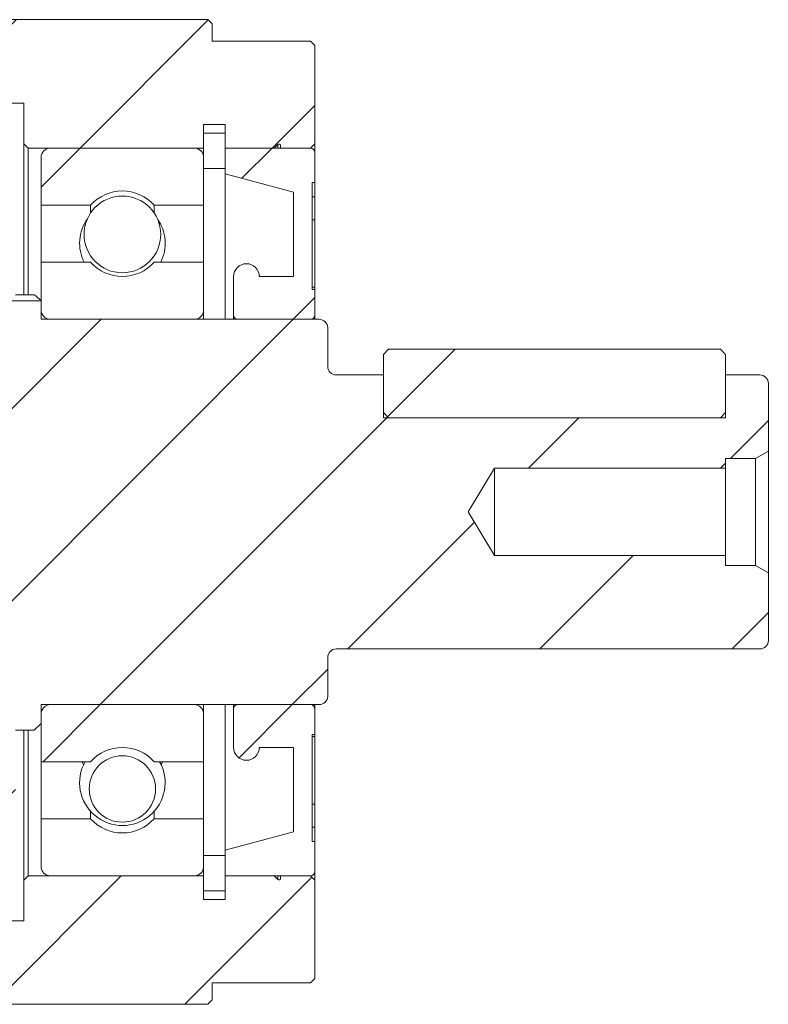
# Model space of a CAD drawing. Header units: millimetres. Extents: x -1831 to 865, y -98 to 589.
# Tile 3 of 7: x -1718 to -1630, y 53 to 168. Entities that reach past the tile are written whole.
import ezdxf

# ---------------------------------------------------------------- set-up
doc = ezdxf.new("R2010")
doc.units = ezdxf.units.MM
doc.header["$LTSCALE"] = 3
doc.layers.get('0').update_dxf_attribs({"lineweight": 18})
pattern_1 = [(45, (0, 0), (-11.22532, 11.22532), [])]

msp = doc.modelspace()

# ---------------------------------------------------------------- hatches: boundary and pattern name
at = {"linetype": 'Continuous', "lineweight": 0}
h = msp.add_hatch(dxfattribs=at)
h.set_pattern_fill('ANSI31', style=0, pattern_type=0)
h.set_pattern_definition(pattern_1)
edge = h.paths.add_edge_path(flags=0)
edge.add_line((-1749.54, 158.17), (-1749.04, 158.17))
edge.add_line((-1749.04, 158.17), (-1749.04, 155.64))
edge.add_line((-1749.04, 155.64), (-1724.04, 155.64))
edge.add_line((-1724.04, 155.64), (-1724.04, 158.17))
edge.add_line((-1724.04, 158.17), (-1717.04, 158.17))
edge.add_line((-1717.04, 158.17), (-1717.04, 153.42))
edge.add_line((-1717.04, 153.42), (-1716.54, 152.92))
edge.add_line((-1716.54, 152.92), (-1696.04, 152.92))
edge.add_line((-1696.04, 152.92), (-1696.04, 154.67))
edge.add_line((-1696.04, 154.67), (-1693.54, 154.67))
edge.add_line((-1693.54, 154.67), (-1693.54, 152.92))
edge.add_line((-1693.54, 152.92), (-1687.79, 152.92))
edge.add_line((-1687.79, 152.92), (-1687.39, 153.32))
edge.add_arc((-1687.24, 153.18), 0.2, 0, 135, ccw=False)
edge.add_line((-1687.04, 153.18), (-1687.04, 152.92))
edge.add_line((-1687.04, 152.92), (-1683.54, 152.92))
edge.add_line((-1683.54, 152.92), (-1683.04, 153.42))
edge.add_line((-1683.04, 153.42), (-1683.04, 164.92))
edge.add_line((-1683.04, 164.92), (-1683.54, 165.42))
edge.add_line((-1683.54, 165.42), (-1695.04, 165.42))
edge.add_line((-1695.04, 165.42), (-1695.04, 167.42))
edge.add_line((-1695.04, 167.42), (-1695.54, 167.92))
edge.add_line((-1695.54, 167.92), (-1756.04, 167.92))
edge.add_line((-1756.04, 167.92), (-1756.04, 163.17))
edge.add_line((-1756.04, 163.17), (-1754.54, 163.17))
edge.add_line((-1754.54, 163.17), (-1754.54, 160.42))
edge.add_line((-1754.54, 160.42), (-1749.54, 160.42))
edge.add_line((-1749.54, 160.42), (-1749.54, 158.17))
h = msp.add_hatch(dxfattribs=at)
h.set_pattern_fill('ANSI32', scale=5, style=0)
edge = h.paths.add_edge_path(flags=0)
edge.add_line((-1696.04, 146.25), (-1696.04, 151.82))
edge.add_arc((-1697.14, 151.82), 1.1, 360, 450)
edge.add_line((-1697.14, 152.92), (-1713.94, 152.92))
edge.add_arc((-1713.94, 151.82), 1.1, 90, 180)
edge.add_line((-1715.04, 151.82), (-1715.04, 146.25))
edge.add_line((-1715.04, 146.25), (-1709.26, 146.25))
edge.add_arc((-1705.54, 142.92), 4.99, 41.9131, 138.0869, ccw=False)
edge.add_line((-1701.83, 146.25), (-1696.04, 146.25))
h = msp.add_hatch(dxfattribs=at)
h.set_pattern_fill('ANSI31', style=0, pattern_type=0)
h.set_pattern_definition(pattern_1)
edge = h.paths.add_edge_path(flags=0)
edge.add_line((-1693.54, 152.92), (-1693.54, 149.92))
edge.add_line((-1693.54, 149.92), (-1685.54, 147.77))
edge.add_line((-1685.54, 147.77), (-1685.54, 137.92))
edge.add_line((-1685.54, 137.92), (-1689.54, 137.92))
edge.add_arc((-1691.04, 137.92), 1.5, 0, 180)
edge.add_line((-1692.54, 137.92), (-1692.54, 133.42))
edge.add_arc((-1692.04, 133.42), 0.5, 180, 270)
edge.add_line((-1692.04, 132.92), (-1683.54, 132.92))
edge.add_arc((-1683.54, 133.42), 0.5, 270, 360)
edge.add_line((-1683.04, 133.42), (-1683.04, 136.42))
edge.add_line((-1683.04, 136.42), (-1683.34, 136.42))
edge.add_line((-1683.34, 136.42), (-1683.34, 148.92))
edge.add_line((-1683.34, 148.92), (-1683.04, 148.92))
edge.add_line((-1683.04, 148.92), (-1683.04, 152.42))
edge.add_arc((-1683.54, 152.42), 0.5, 360, 450)
edge.add_line((-1683.54, 152.92), (-1693.54, 152.92))
h = msp.add_hatch(dxfattribs=at)
h.set_pattern_fill('ANSI32', scale=5, style=0)
edge = h.paths.add_edge_path(flags=0)
edge.add_arc((-1705.54, 142.84), 4.48, 0, 360)
h = msp.add_hatch(dxfattribs=at)
h.set_pattern_fill('ANSI32', scale=5, style=0)
edge = h.paths.add_edge_path(flags=0)
edge.add_line((-1696.04, 139.58), (-1701.83, 139.58))
edge.add_arc((-1705.54, 142.92), 4.99, 221.9131, 318.0869, ccw=False)
edge.add_line((-1709.26, 139.58), (-1715.04, 139.58))
edge.add_line((-1715.04, 139.58), (-1715.04, 134.02))
edge.add_arc((-1713.94, 134.02), 1.1, 180, 270)
edge.add_line((-1713.94, 132.92), (-1697.14, 132.92))
edge.add_arc((-1697.14, 134.02), 1.1, 270, 360)
edge.add_line((-1696.04, 134.02), (-1696.04, 139.58))
h = msp.add_hatch(dxfattribs=at)
h.set_pattern_fill('ANSI31', style=0, pattern_type=0)
h.set_pattern_definition(pattern_1)
edge = h.paths.add_edge_path(flags=0)
edge.add_line((-1729.54, 87.03), (-1742.54, 87.03))
edge.add_spline(control_points=[(-1746.59, 89.42), (-1745.09, 87.03), (-1742.54, 87.03)], knot_values=[0, 0, 0, 4.520927, 4.520927, 4.520927], weights=[1, 0.890872, 1], degree=2, periodic=0)
edge.add_line((-1746.59, 89.42), (-1752.24, 89.42))
edge.add_line((-1752.24, 89.42), (-1753.04, 88.62))
edge.add_line((-1753.04, 88.62), (-1753.04, 77.92))
edge.add_line((-1753.04, 77.92), (-1755.04, 77.92))
edge.add_line((-1755.04, 77.92), (-1755.04, 79.42))
edge.add_line((-1755.04, 79.42), (-1758.24, 79.42))
edge.add_line((-1758.24, 79.42), (-1759.04, 78.62))
edge.add_line((-1759.04, 78.62), (-1759.04, 71.22))
edge.add_line((-1759.04, 71.22), (-1758.24, 70.42))
edge.add_line((-1758.24, 70.42), (-1749.54, 70.42))
edge.add_line((-1749.54, 70.42), (-1749.54, 69.22))
edge.add_line((-1749.54, 69.22), (-1748.74, 68.42))
edge.add_line((-1748.74, 68.42), (-1718.84, 68.42))
edge.add_line((-1718.84, 68.42), (-1718.04, 69.22))
edge.add_line((-1718.04, 69.22), (-1718.04, 84.92))
edge.add_line((-1718.04, 84.92), (-1715.84, 84.92))
edge.add_line((-1715.84, 84.92), (-1715.04, 85.72))
edge.add_line((-1715.04, 85.72), (-1715.04, 87.92))
edge.add_line((-1715.04, 87.92), (-1682.54, 87.92))
edge.add_arc((-1682.54, 88.92), 1, 270, 360)
edge.add_line((-1681.54, 88.92), (-1681.54, 93.42))
edge.add_arc((-1680.54, 93.42), 1, 90, 180, ccw=False)
edge.add_line((-1680.54, 94.42), (-1631.04, 94.42))
edge.add_arc((-1631.04, 95.42), 1, 270, 360)
edge.add_line((-1630.04, 95.42), (-1630.04, 103.3))
edge.add_line((-1630.04, 103.3), (-1631.54, 104.17))
edge.add_line((-1631.54, 104.17), (-1635.04, 104.17))
edge.add_line((-1635.04, 104.17), (-1635.04, 105.32))
edge.add_line((-1635.04, 105.32), (-1662.04, 105.32))
edge.add_line((-1662.04, 105.32), (-1665.11, 110.42))
edge.add_line((-1665.11, 110.42), (-1662.04, 115.52))
edge.add_line((-1662.04, 115.52), (-1635.04, 115.52))
edge.add_line((-1635.04, 115.52), (-1635.04, 116.67))
edge.add_line((-1635.04, 116.67), (-1631.54, 116.67))
edge.add_line((-1631.54, 116.67), (-1630.04, 117.53))
edge.add_line((-1630.04, 117.53), (-1630.04, 125.42))
edge.add_arc((-1631.04, 125.42), 1, 360, 450)
edge.add_line((-1631.04, 126.42), (-1635.04, 126.42))
edge.add_line((-1635.04, 126.42), (-1635.04, 121.42))
edge.add_line((-1635.04, 121.42), (-1675.04, 121.42))
edge.add_line((-1675.04, 121.42), (-1675.04, 126.42))
edge.add_line((-1675.04, 126.42), (-1680.54, 126.42))
edge.add_arc((-1680.54, 127.42), 1, 180, 270, ccw=False)
edge.add_line((-1681.54, 127.42), (-1681.54, 131.92))
edge.add_arc((-1682.54, 131.92), 1, 0, 90)
edge.add_line((-1682.54, 132.92), (-1715.04, 132.92))
edge.add_line((-1715.04, 132.92), (-1715.04, 135.07))
edge.add_line((-1715.04, 135.07), (-1720.04, 135.07))
edge.add_line((-1720.04, 135.07), (-1720.04, 134.39))
edge.add_line((-1720.04, 134.39), (-1724.54, 134.39))
edge.add_line((-1724.54, 134.39), (-1724.54, 124.42))
edge.add_line((-1724.54, 124.42), (-1723.04, 124.42))
edge.add_line((-1723.04, 124.42), (-1723.04, 96.42))
edge.add_line((-1723.04, 96.42), (-1724.54, 96.42))
edge.add_line((-1724.54, 96.42), (-1724.54, 92.81))
edge.add_spline(control_points=[(-1729.54, 87.03), (-1727.47, 87.03), (-1724.54, 90.42), (-1724.54, 92.81)], knot_values=[0, 0, 0, 4.236089, 8.472178, 8.472178, 8.472178], weights=[1, 0.853553, 0.853553, 1], degree=2, periodic=0)
h = msp.add_hatch(dxfattribs=at)
h.set_pattern_fill('ANSI32', scale=5, style=0)
h.paths.add_polyline_path([(-1675.04, 128.82), (-1675.04, 122.02), (-1674.44, 121.42), (-1635.64, 121.42), (-1635.04, 122.02), (-1635.04, 128.82), (-1635.64, 129.42), (-1674.44, 129.42)], flags=0)
h = msp.add_hatch(dxfattribs=at)
h.set_pattern_fill('ANSI32', scale=5, style=0)
edge = h.paths.add_edge_path(flags=0)
edge.add_line((-1701.83, 81.25), (-1696.04, 81.25))
edge.add_line((-1696.04, 81.25), (-1696.04, 86.82))
edge.add_arc((-1697.14, 86.82), 1.1, 360, 450)
edge.add_line((-1697.14, 87.92), (-1713.94, 87.92))
edge.add_arc((-1713.94, 86.82), 1.1, 90, 180)
edge.add_line((-1715.04, 86.82), (-1715.04, 81.25))
edge.add_line((-1715.04, 81.25), (-1709.26, 81.25))
edge.add_arc((-1705.54, 77.92), 4.99, 41.9131, 138.0869, ccw=False)
h = msp.add_hatch(dxfattribs=at)
h.set_pattern_fill('ANSI31', style=0, pattern_type=0)
h.set_pattern_definition(pattern_1)
edge = h.paths.add_edge_path(flags=0)
edge.add_line((-1693.54, 70.92), (-1693.54, 67.92))
edge.add_line((-1693.54, 67.92), (-1683.54, 67.92))
edge.add_arc((-1683.54, 68.42), 0.5, 270, 360)
edge.add_line((-1683.04, 68.42), (-1683.04, 71.92))
edge.add_line((-1683.04, 71.92), (-1683.34, 71.92))
edge.add_line((-1683.34, 71.92), (-1683.34, 84.42))
edge.add_line((-1683.34, 84.42), (-1683.04, 84.42))
edge.add_line((-1683.04, 84.42), (-1683.04, 87.42))
edge.add_arc((-1683.54, 87.42), 0.5, 360, 450)
edge.add_line((-1683.54, 87.92), (-1692.04, 87.92))
edge.add_arc((-1692.04, 87.42), 0.5, 90, 180)
edge.add_line((-1692.54, 87.42), (-1692.54, 82.92))
edge.add_arc((-1691.04, 82.92), 1.5, 180, 360)
edge.add_line((-1689.54, 82.92), (-1685.54, 82.92))
edge.add_line((-1685.54, 82.92), (-1685.54, 73.06))
edge.add_line((-1685.54, 73.06), (-1693.54, 70.92))
h = msp.add_hatch(dxfattribs=at)
h.set_pattern_fill('ANSI32', scale=5, style=0)
edge = h.paths.add_edge_path(flags=0)
edge.add_arc((-1705.54, 78.07), 3.88, 0, 360)
h = msp.add_hatch(dxfattribs=at)
h.set_pattern_fill('ANSI32', scale=5, style=0)
edge = h.paths.add_edge_path(flags=0)
edge.add_line((-1696.04, 74.58), (-1701.83, 74.58))
edge.add_arc((-1705.54, 77.92), 4.99, 221.9131, 318.0869, ccw=False)
edge.add_line((-1709.26, 74.58), (-1715.04, 74.58))
edge.add_line((-1715.04, 74.58), (-1715.04, 69.02))
edge.add_arc((-1713.94, 69.02), 1.1, 180, 270)
edge.add_line((-1713.94, 67.92), (-1697.14, 67.92))
edge.add_arc((-1697.14, 69.02), 1.1, 270, 360)
edge.add_line((-1696.04, 69.02), (-1696.04, 74.58))
h = msp.add_hatch(dxfattribs=at)
h.set_pattern_fill('ANSI32', scale=5, style=0)
h.paths.add_polyline_path([(-1693.54, 65.17), (-1693.54, 70.3), (-1696.04, 70.3), (-1696.04, 65.17)], flags=0)
h = msp.add_hatch(dxfattribs=at)
h.set_pattern_fill('ANSI31', style=0, pattern_type=0)
h.set_pattern_definition(pattern_1)
edge = h.paths.add_edge_path(flags=0)
edge.add_line((-1724.04, 65.2), (-1749.04, 65.2))
edge.add_line((-1749.04, 65.2), (-1749.04, 62.67))
edge.add_line((-1749.04, 62.67), (-1749.54, 62.67))
edge.add_line((-1749.54, 62.67), (-1749.54, 60.42))
edge.add_line((-1749.54, 60.42), (-1754.54, 60.42))
edge.add_line((-1754.54, 60.42), (-1754.54, 57.67))
edge.add_line((-1754.54, 57.67), (-1756.04, 57.67))
edge.add_line((-1756.04, 57.67), (-1756.04, 52.92))
edge.add_line((-1756.04, 52.92), (-1695.54, 52.92))
edge.add_line((-1695.54, 52.92), (-1695.04, 53.42))
edge.add_line((-1695.04, 53.42), (-1695.04, 55.42))
edge.add_line((-1695.04, 55.42), (-1683.54, 55.42))
edge.add_line((-1683.54, 55.42), (-1683.04, 55.92))
edge.add_line((-1683.04, 55.92), (-1683.04, 67.42))
edge.add_line((-1683.04, 67.42), (-1683.54, 67.92))
edge.add_line((-1683.54, 67.92), (-1687.04, 67.92))
edge.add_line((-1687.04, 67.92), (-1687.04, 67.65))
edge.add_arc((-1687.24, 67.65), 0.2, 225, 360, ccw=False)
edge.add_line((-1687.39, 67.51), (-1687.79, 67.92))
edge.add_line((-1687.79, 67.92), (-1693.54, 67.92))
edge.add_line((-1693.54, 67.92), (-1693.54, 66.17))
edge.add_line((-1693.54, 66.17), (-1696.04, 66.17))
edge.add_line((-1696.04, 66.17), (-1696.04, 67.92))
edge.add_line((-1696.04, 67.92), (-1716.54, 67.92))
edge.add_line((-1716.54, 67.92), (-1717.04, 67.42))
edge.add_line((-1717.04, 67.42), (-1717.04, 62.67))
edge.add_line((-1717.04, 62.67), (-1724.04, 62.67))
edge.add_line((-1724.04, 62.67), (-1724.04, 65.2))

# ---------------------------------------------------------------- linework, layer by layer
at = {"color": 7, "linetype": 'Continuous', "lineweight": 15}
for p, q in [((-1695.54, 167.92), (-1756.04, 167.92)), ((-1695.04, 167.42), (-1695.54, 167.92)), ((-1695.04, 165.42), (-1695.04, 167.42)), ((-1695.04, 165.42), (-1683.54, 165.42)), ((-1683.04, 164.92), (-1683.54, 165.42)), ((-1683.04, 164.92), (-1683.04, 153.42)), ((-1724.04, 158.17), (-1717.04, 158.17)), ((-1717.04, 158.17), (-1717.04, 153.42)), ((-1693.54, 155.67), (-1696.04, 155.67)), ((-1696.04, 155.67), (-1696.04, 150.53)), ((-1693.54, 155.67), (-1693.54, 150.53)), ((-1696.04, 154.67), (-1693.54, 154.67)), ((-1696.04, 152.92), (-1696.04, 154.67)), ((-1693.54, 152.92), (-1693.54, 154.67)), ((-1717.04, 153.42), (-1716.54, 152.92)), ((-1717.04, 135.8), (-1717.04, 153.42)), ((-1687.39, 153.32), (-1687.79, 152.92)), ((-1687.39, 152.92), (-1687.39, 153.32)), ((-1687.04, 152.92), (-1687.04, 153.18)), ((-1683.54, 152.92), (-1683.04, 153.42)), ((-1683.04, 153.42), (-1683.04, 152.42)), ((-1696.04, 152.92), (-1716.54, 152.92)), ((-1716.54, 152.92), (-1716.54, 135.8)), ((-1715.04, 146.25), (-1715.04, 151.82)), ((-1713.94, 152.92), (-1697.14, 152.92)), ((-1696.04, 151.82), (-1696.04, 146.25)), ((-1693.54, 152.92), (-1683.54, 152.92)), ((-1693.54, 149.92), (-1693.54, 152.92)), ((-1687.79, 152.92), (-1693.54, 152.92)), ((-1683.54, 152.92), (-1687.04, 152.92)), ((-1683.04, 152.42), (-1683.04, 148.92)), ((-1696.04, 150.53), (-1693.54, 150.53)), ((-1685.54, 147.77), (-1693.54, 149.92)), ((-1693.54, 147.21), (-1693.54, 149.92)), ((-1683.04, 148.92), (-1683.34, 148.92)), ((-1683.34, 136.42), (-1683.34, 148.92)), ((-1683.04, 147.23), (-1683.04, 148.92)), ((-1693.54, 132.92), (-1693.54, 147.21)), ((-1685.54, 137.92), (-1685.54, 147.77)), ((-1683.34, 147.23), (-1683.04, 147.23)), ((-1683.04, 147.23), (-1683.04, 144.56)), ((-1709.26, 146.25), (-1715.04, 146.25)), ((-1715.04, 139.58), (-1715.04, 146.25)), ((-1709.26, 145.36), (-1709.26, 146.25)), ((-1701.83, 145.36), (-1701.83, 146.25)), ((-1696.04, 146.25), (-1701.83, 146.25)), ((-1696.04, 139.58), (-1696.04, 146.25)), ((-1683.04, 144.56), (-1683.34, 144.56)), ((-1683.04, 136.66), (-1683.04, 144.56)), ((-1715.04, 139.58), (-1709.26, 139.58)), ((-1715.04, 134.02), (-1715.04, 139.58)), ((-1701.83, 139.58), (-1696.04, 139.58)), ((-1696.04, 139.58), (-1696.04, 134.02)), ((-1692.54, 133.42), (-1692.54, 137.92)), ((-1689.54, 137.92), (-1685.54, 137.92)), ((-1718.04, 135.8), (-1715.84, 135.8)), ((-1683.34, 136.66), (-1683.04, 136.66)), ((-1683.34, 136.42), (-1683.04, 136.42)), ((-1683.04, 136.66), (-1683.04, 135.42)), ((-1683.04, 136.42), (-1683.04, 133.42)), ((-1720.04, 135.07), (-1715.04, 135.07)), ((-1715.04, 135.07), (-1715.04, 132.92)), ((-1696.04, 134.02), (-1696.04, 132.92)), ((-1692.54, 132.92), (-1692.54, 133.42)), ((-1683.04, 133.42), (-1683.04, 132.92)), ((-1715.04, 132.92), (-1682.54, 132.92)), ((-1697.14, 132.92), (-1713.94, 132.92)), ((-1683.54, 132.92), (-1692.04, 132.92)), ((-1681.54, 131.92), (-1681.54, 127.42)), ((-1674.44, 129.42), (-1675.04, 128.82)), ((-1675.04, 122.02), (-1675.04, 128.82)), ((-1674.44, 129.42), (-1635.64, 129.42)), ((-1635.04, 128.82), (-1635.64, 129.42)), ((-1635.04, 128.82), (-1635.04, 122.02)), ((-1680.54, 126.42), (-1675.04, 126.42)), ((-1675.04, 126.42), (-1675.04, 121.42)), ((-1635.04, 126.42), (-1631.04, 126.42)), ((-1635.04, 121.42), (-1635.04, 126.42)), ((-1630.04, 125.42), (-1630.04, 117.53)), ((-1675.04, 122.02), (-1674.44, 121.42)), ((-1635.64, 121.42), (-1635.04, 122.02)), ((-1635.04, 121.42), (-1675.04, 121.42)), ((-1674.44, 121.42), (-1635.64, 121.42)), ((-1631.54, 116.67), (-1630.04, 117.53)), ((-1630.04, 117.53), (-1630.04, 103.3)), ((-1635.04, 116.67), (-1631.54, 116.67)), ((-1635.04, 115.52), (-1635.04, 116.67)), ((-1631.54, 116.67), (-1631.54, 104.17)), ((-1662.04, 115.52), (-1665.11, 110.42)), ((-1635.04, 115.52), (-1662.04, 115.52)), ((-1662.04, 105.32), (-1662.04, 115.52)), ((-1635.04, 115.52), (-1635.04, 105.32)), ((-1665.11, 110.42), (-1662.04, 105.32)), ((-1662.04, 105.32), (-1635.04, 105.32)), ((-1635.04, 104.17), (-1635.04, 105.32)), ((-1631.54, 104.17), (-1635.04, 104.17)), ((-1630.04, 103.3), (-1631.54, 104.17)), ((-1630.04, 103.3), (-1630.04, 95.42)), ((-1631.04, 94.42), (-1680.54, 94.42)), ((-1681.54, 93.42), (-1681.54, 88.92)), ((-1682.54, 87.92), (-1715.04, 87.92)), ((-1715.04, 87.92), (-1715.04, 85.72)), ((-1713.94, 87.92), (-1697.14, 87.92)), ((-1696.04, 87.92), (-1696.04, 86.82)), ((-1693.54, 73.63), (-1693.54, 87.92)), ((-1692.54, 87.42), (-1692.54, 87.92)), ((-1692.54, 82.92), (-1692.54, 87.42)), ((-1692.04, 87.92), (-1683.54, 87.92)), ((-1683.04, 87.92), (-1683.04, 87.42)), ((-1683.04, 87.42), (-1683.04, 84.42)), ((-1715.04, 81.25), (-1715.04, 86.82)), ((-1696.04, 86.82), (-1696.04, 81.25)), ((-1715.84, 84.92), (-1715.04, 85.72)), ((-1683.04, 85.41), (-1683.04, 84.18)), ((-1715.84, 84.92), (-1718.04, 84.92)), ((-1717.04, 67.42), (-1717.04, 84.92)), ((-1716.54, 84.92), (-1716.54, 67.92)), ((-1683.04, 84.42), (-1683.34, 84.42)), ((-1683.34, 71.92), (-1683.34, 84.42)), ((-1683.04, 84.18), (-1683.34, 84.18)), ((-1683.04, 76.28), (-1683.04, 84.18)), ((-1685.54, 82.92), (-1689.54, 82.92)), ((-1685.54, 73.06), (-1685.54, 82.92)), ((-1715.04, 74.58), (-1715.04, 81.25)), ((-1709.26, 81.25), (-1715.04, 81.25)), ((-1710.25, 81.25), (-1710.09, 80.87)), ((-1696.04, 81.25), (-1701.83, 81.25)), ((-1701, 80.87), (-1700.84, 81.25)), ((-1696.04, 74.58), (-1696.04, 81.25)), ((-1683.34, 76.28), (-1683.04, 76.28)), ((-1683.04, 76.28), (-1683.04, 73.6)), ((-1709.26, 74.58), (-1709.26, 75.45)), ((-1701.83, 74.58), (-1701.83, 75.45)), ((-1715.04, 74.58), (-1709.26, 74.58)), ((-1715.04, 69.02), (-1715.04, 74.58)), ((-1701.83, 74.58), (-1696.04, 74.58)), ((-1696.04, 74.58), (-1696.04, 69.02)), ((-1693.54, 70.92), (-1693.54, 73.63)), ((-1693.54, 70.92), (-1685.54, 73.06)), ((-1683.04, 73.6), (-1683.34, 73.6)), ((-1683.04, 71.92), (-1683.04, 73.6)), ((-1683.34, 71.92), (-1683.04, 71.92)), ((-1683.04, 71.92), (-1683.04, 68.42)), ((-1693.54, 70.3), (-1696.04, 70.3)), ((-1696.04, 70.3), (-1696.04, 65.17)), ((-1693.54, 67.92), (-1693.54, 70.92)), ((-1693.54, 70.3), (-1693.54, 65.17)), ((-1716.54, 67.92), (-1717.04, 67.42)), ((-1716.54, 67.92), (-1696.04, 67.92)), ((-1697.14, 67.92), (-1713.94, 67.92)), ((-1696.04, 66.17), (-1696.04, 67.92)), ((-1683.54, 67.92), (-1693.54, 67.92)), ((-1693.54, 66.17), (-1693.54, 67.92)), ((-1693.54, 67.92), (-1687.79, 67.92)), ((-1687.79, 67.92), (-1687.39, 67.51)), ((-1687.39, 67.51), (-1687.39, 67.92)), ((-1687.04, 67.65), (-1687.04, 67.92)), ((-1687.04, 67.92), (-1683.54, 67.92)), ((-1683.04, 67.42), (-1683.54, 67.92)), ((-1683.04, 68.42), (-1683.04, 67.42)), ((-1717.04, 67.42), (-1717.04, 62.67)), ((-1683.04, 67.42), (-1683.04, 55.92)), ((-1693.54, 66.17), (-1696.04, 66.17)), ((-1696.04, 65.17), (-1693.54, 65.17)), ((-1717.04, 62.67), (-1724.04, 62.67)), ((-1683.54, 55.42), (-1695.04, 55.42)), ((-1695.04, 53.42), (-1695.04, 55.42)), ((-1683.54, 55.42), (-1683.04, 55.92)), ((-1756.04, 52.92), (-1695.54, 52.92)), ((-1695.54, 52.92), (-1695.04, 53.42))]:
    msp.add_line(p, q, dxfattribs=at)
for centre, radius in [((-1705.54, 142.84), 4.48), ((-1705.54, 78.07), 3.88)]:
    msp.add_circle(centre, radius, dxfattribs=at)
for centre, radius, start, end in [((-1687.24, 153.18), 0.2, 0, 135), ((-1713.94, 151.82), 1.1, 90, 180), ((-1697.14, 151.82), 1.1, 0, 90), ((-1683.54, 152.42), 0.5, 0, 90), ((-1705.54, 142.92), 4.99, 41.9131, 138.0869), ((-1705.54, 141.8), 5, 144.9504, 206.3604), ((-1705.54, 141.8), 5, 333.6396, 35.0496), ((-1705.54, 142.92), 4.99, 221.9131, 318.0869), ((-1691.04, 137.92), 1.5, 0, 180), ((-1713.94, 134.02), 1.1, 180, 270), ((-1697.14, 134.02), 1.1, 270, 0), ((-1692.04, 133.42), 0.5, 180, 270), ((-1683.54, 133.42), 0.5, 270, 0), ((-1682.54, 131.92), 1, 0, 90), ((-1680.54, 127.42), 1, 180, 270), ((-1631.04, 125.42), 1, 360, 90), ((-1680.54, 93.42), 1, 90, 180), ((-1631.04, 95.42), 1, 270, 0), ((-1682.54, 88.92), 1, 270, 0), ((-1713.94, 86.82), 1.1, 90, 180), ((-1697.14, 86.82), 1.1, 0, 90), ((-1692.04, 87.42), 0.5, 90, 180), ((-1683.54, 87.42), 0.5, 0, 90), ((-1705.54, 77.92), 4.99, 41.9131, 138.0869), ((-1691.04, 82.92), 1.5, 180, 0), ((-1705.54, 78.8), 5, 150.6338, 29.3662), ((-1705.54, 77.92), 4.99, 221.9131, 318.0869), ((-1713.94, 69.02), 1.1, 180, 270), ((-1697.14, 69.02), 1.1, 270, 360), ((-1683.54, 68.42), 0.5, 270, 0), ((-1687.24, 67.65), 0.2, 225, 360)]:
    msp.add_arc(centre, radius, start, end, dxfattribs=at)
msp.add_open_spline([(-1715.04, 135.11), (-1715.15, 135.2), (-1715.32, 135.35), (-1715.69, 135.67), (-1715.84, 135.8)], degree=3, knots=[0, 0, 0, 0, 0.621633, 1.055728, 1.055728, 1.055728, 1.055728], dxfattribs=at)

doc.saveas('drawing.dxf')
